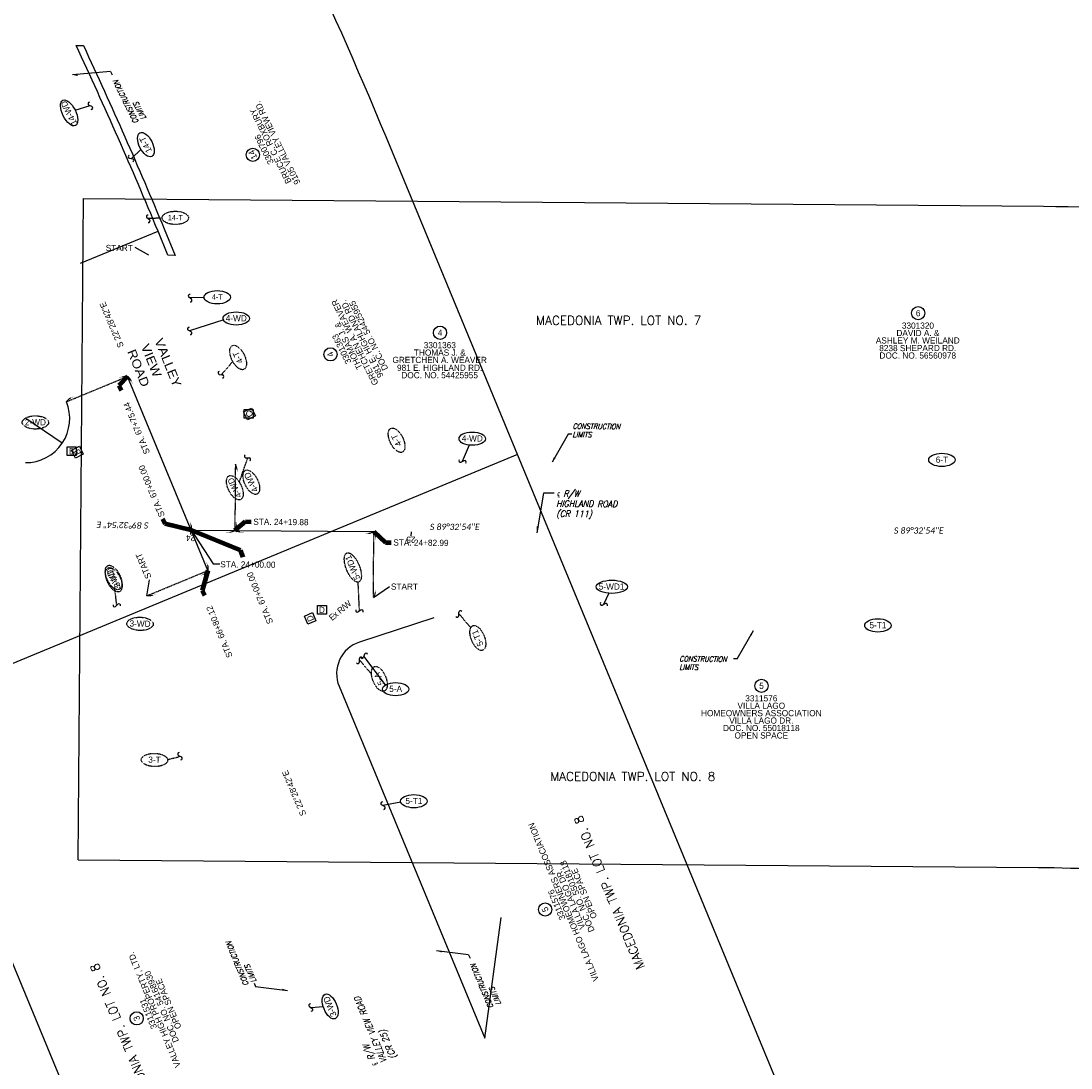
# Model space of a CAD drawing. Header units: feet. Extents: x 2244714 to 2248414, y 594935 to 597420.
# Tile 3 of 6: x 2245680 to 2246156, y 595999 to 596474. Entities that reach past the tile are written whole.
import ezdxf
from ezdxf import colors
from ezdxf.entities.mleader import LeaderData, LeaderLine
from ezdxf.enums import TextEntityAlignment as Align
from ezdxf.math import Vec2, Vec3

# ---------------------------------------------------------------- set-up
doc = ezdxf.new("R2010")
doc.units = ezdxf.units.FT
doc.header["$MEASUREMENT"] = 0
doc.linetypes.add('HIDDEN2', pattern=[0.1875, 0.125, -0.0625])
doc.layers.add('0_View_Frame_Border', color=245, linetype='Continuous', plot=False)
doc.layers.add('SC_Scratch4', color=1, linetype='Continuous', plot=False)
for name, color, linetype in [('DV_X_Property_Line', 7, 'Continuous'), ('DV_X_Text', 7, 'Continuous'), ('DV_X_Text_02', 6, 'Continuous'), ('GE_P_CL_Text', 7, 'Continuous'), ('GE_P_CL_Text_01', 4, 'Continuous'), ('GE_P_CL_Text_02', 150, 'Continuous'), ('GE_P_CL_Text_04', 2, 'Continuous'), ('GE_X_CL_Text', 7, 'Continuous'), ('RW_P_Text_01', 4, 'Continuous'), ('RW_P_Text_02', 150, 'Continuous'), ('RW_P_Text_03', 171, 'Continuous'), ('RW_P_Text_04', 7, 'Continuous'), ('RW_X_Esmt_Text_01', 2, 'Continuous'), ('RW_X_Esmt_Text_02', 3, 'Continuous'), ('RW_X_Esmt_U', 6, 'esmtutilityex'), ('RW_X_Text-PRO LABEL', 7, 'Continuous'), ('RW_X_Text_02', 10, 'Continuous'), ('SH_Text', 7, 'Continuous'), ('ST_Text', 7, 'Continuous')]:
    doc.layers.add(name, color=color, linetype=linetype)
doc.styles.add('Font 70-Main Title', font='txt', dxfattribs={"width": 1.15, "height": 0.25})
doc.styles.add('P_Slanted_Normal', font='calibrii.ttf', dxfattribs={"height": 0.14})
doc.styles.add('ROMANS', font='ROMANS.shx', dxfattribs={"height": 2.4})
doc.styles.add('Slanted Normal CL CONST', font='romans.shx', dxfattribs={"width": 0.9, "oblique": 15, "height": 14})
doc.styles.add('Slanted-Normal', font='font31.shx', dxfattribs={"height": 0.14})
doc.styles.add('Slanted-Normal LS 0.50_0', font='font31.shx')
doc.styles.get("Standard").update_dxf_attribs({"font": 'arial.ttf'})
doc.styles.add('Straight-Normal', font='font30.shx', dxfattribs={"height": 0.14})
doc.styles.add('Straight_Normal', font='font30.shx', dxfattribs={"height": 0.14})
doc.styles.add('X_Straight_Normal', font='calibril.ttf', dxfattribs={"height": 0.14})
doc.linetypes.add('esmtutilityex', pattern='A,0.85,-0.25,0.85,-0.25,0.85,-0.25,["U",Straight-Normal,S=1,R=0,X=-0.05,Y=-0.07],-0.25,0.85,-0.25', length=4.65)
doc.dimstyles.get("Standard").update_dxf_attribs({"dimtxt": 0.18, "dimasz": 0.18, "dimexe": 0.18, "dimexo": 0.0625, "dimgap": 0.09, "dimtad": 0, "dimtih": 1, "dimtoh": 1, "dimdec": 4, "dimzin": 0, "dimdsep": 46, "dimtxsty": 'Standard', "dimcen": 0.09, "dimadec": 0, "dimazin": 0, "dimtfac": 1, "dimtdec": 4, "dimtofl": 0, "dimtmove": 0, "dimatfit": 3, "dimfxl": 1, "dimtolj": 1, "dimtzin": 0, "dimarcsym": 0})

# ---------------------------------------------------------------- blocks, each defined once
blk = doc.blocks.new('SQUIG')
blk.add_line((0.0350506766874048, 0.02931926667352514), (-0.0213042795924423, -0.02020575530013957))
for centre, radius, start, end in [((-0.04350199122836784, 0.008218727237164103), 0.03606507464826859, 158.1068888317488, 307.9875711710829), ((0.05741093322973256, 0.001022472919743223), 0.036065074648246, 341.0874523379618, 128.3159527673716)]:
    blk.add_arc(centre, radius, start, end)
blk = doc.blocks.new('AH2')
blk.add_solid([(8.000000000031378, -1.5), (0, 0), (8.000000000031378, 1.5)])
blk = doc.blocks.new('PCOR')
at = {"linetype": 'Continuous'}
blk.add_arc((0.1493404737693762, -0.2468123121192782), 0.2884768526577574, 97.05502800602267, 121.1771711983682, dxfattribs=at)
blk.add_solid([(0.2084101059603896, 0.04832018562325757), (0.1145164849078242, 0.03301674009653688), (0.1133159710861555, 0.04561592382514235)])

msp = doc.modelspace()

# ---------------------------------------------------------------- linework, layer by layer
at = {"layer": '0_View_Frame_Border'}
for p, q in [((2245705.772955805, 596093.8038713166), (2245708.1382125, 596393.7945471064)), ((2245905.116018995, 596277.6543230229), (2245627.908627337, 596162.9544450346))]:
    msp.add_line(p, q, dxfattribs=at)
at = {"layer": '0_View_Frame_Border', "flags": 128}
for points in [[(2246144.074098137, 595700.1389237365), (2245845.460612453, 596421.8298874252, 0.04964622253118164), (2245652.864637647, 596781.5830013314)], [(2245866.866706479, 595585.4390457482), (2245568.253220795, 596307.1300094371, 0.04964622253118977), (2245403.706299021, 596614.4898467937)], [(2245708.1382125, 596393.7945471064), (2246143.804641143, 596390.359563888, -0.05167858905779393), (2246321.276510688, 596370.5520029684), (2246630.439147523, 596303.2280397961)], [(2245705.772955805, 596093.8038713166), (2246141.439384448, 596090.3688880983, -0.05167858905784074), (2246257.443782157, 596077.4216859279), (2246566.606418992, 596010.0977227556)]]:
    msp.add_lwpolyline(points, format="xyb", dxfattribs=at)
at = {"layer": 'DV_X_Property_Line', "color": 2, "linetype": 'Continuous', "flags": 128}
msp.add_lwpolyline([(2245704.752013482, 596463.261281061), (2245708.079646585, 596463.2336296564, -0.01163813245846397), (2245744.741926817, 596380.1555984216), (2245749.746245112, 596368.0611302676), (2245746.488394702, 596368.088159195), (2245741.969852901, 596379.0085996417, 0.01182284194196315), (2245704.752013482, 596463.2612810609)], format="xyb", dxfattribs=at)
at = {"layer": 'DV_X_Text'}
for centre in [(2246086.965059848, 596341.8198736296), (2245869.959262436, 596332.9540084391), (2246015.882766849, 596172.721183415)]:
    msp.add_circle(centre, 3, dxfattribs=at)
at = {"layer": 'DV_X_Text_02'}
for centre in [(2245785.015798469, 596413.7006792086), (2245820.239959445, 596323.1280087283), (2245917.661811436, 596071.2772439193), (2245732.298565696, 596021.8422198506)]:
    msp.add_circle(centre, 3, dxfattribs=at)
at = {"layer": 'GE_P_CL_Text'}
msp.add_line((2245706.856916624, 596364.4799484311), (2245741.969852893, 596379.0085996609), dxfattribs=at)
at = {"layer": 'GE_P_CL_Text_01', "linetype": 'HIDDEN2'}
for p, q in [((2245777.072839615, 596273.247306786), (2245776.836313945, 596243.248239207)), ((2245839.700644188, 596212.7516570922), (2245839.937169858, 596242.750724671))]:
    msp.add_line(p, q, dxfattribs=at)
at = {"layer": 'GE_P_CL_Text_02', "linetype": 'HIDDEN2'}
msp.add_line((2245736.835160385, 596213.5626932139), (2245764.555899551, 596225.0326810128), dxfattribs=at)
at = {"layer": 'GE_P_CL_Text_04', "linetype": 'HIDDEN2'}
msp.add_line((2245700.389514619, 596301.6447607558), (2245728.110253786, 596313.1147485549), dxfattribs=at)
at = {"layer": 'GE_X_CL_Text'}
for p, q in [((2245916.904496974, 596260.2210493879), (2245913.850341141, 596242.2046861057)), ((2245921.794962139, 596260.1188654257), (2245916.904496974, 596260.2210493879))]:
    msp.add_line(p, q, dxfattribs=at)
at = {"layer": 'RW_P_Text_01', "linetype": 'HIDDEN2'}
for p, q in [((2245743.839738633, 596384.933350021), (2245737.40861654, 596384.7788372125)), ((2245746.333746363, 596139.2968262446), (2245752.069007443, 596140.6900773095))]:
    msp.add_line(p, q, dxfattribs=at)
at = {"layer": 'RW_P_Text_01'}
for p, q in [((2245762.85667664, 596348.9034572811), (2245756.425554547, 596348.7489444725)), ((2245771.774728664, 596338.7814980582), (2245756.232941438, 596333.8378645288)), ((2245928.060763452, 596286.875518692), (2245920.802048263, 596274.1887704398)), ((2245929.733808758, 596286.8623276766), (2245928.060763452, 596286.8755186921)), ((2245883.200117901, 596281.9647504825), (2245880.032870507, 596274.4994971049)), ((2245946.602938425, 596214.756655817), (2245944.197603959, 596209.6547660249)), ((2246004.849390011, 596184.9353061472), (2246012.218830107, 596197.8358256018)), ((2245845.262226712, 596173.2597403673), (2245835.430976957, 596186.2375410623)), ((2246004.849390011, 596184.9353061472), (2246003.176344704, 596184.9484971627)), ((2245852.171451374, 596119.9060011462), (2245843.954093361, 596118.4458547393))]:
    msp.add_line(p, q, dxfattribs=at)
at = {"layer": 'RW_P_Text_01', "linetype": 'HIDDEN2'}
for centre, major_axis in [((2245749.83282374, 596385.077338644), (6, 0)), ((2245686.335466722, 596292.2535839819), (6, 0)), ((2245733.818461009, 596200.8617945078), (5.99860346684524, -0.1294466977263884)), ((2245740.364162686, 596139.0968882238), (5.998603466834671, -0.129446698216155))]:
    msp.add_ellipse(centre, major_axis=major_axis, ratio=0.5, dxfattribs=at)
at = {"layer": 'RW_P_Text_01'}
for centre, major_axis, ratio in [((2245768.849761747, 596349.047445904), (6, 0), 0.5), ((2245777.466436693, 596339.4210014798), (6, 0), 0.5), ((2245884.576764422, 596284.8847181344), (6, 0), 0.5), ((2246097.760694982, 596275.2663624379), (6, 0), 0.5), ((2245947.979584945, 596217.6766234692), (7.090099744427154, 0), 0.4231252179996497), ((2246068.712236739, 596200.1451481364), (6, 0), 0.5), ((2245849.824827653, 596171.2235579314), (6, 0), 0.5), ((2245858.099519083, 596120.3691461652), (6, 0), 0.5)]:
    msp.add_ellipse(centre, major_axis=major_axis, ratio=ratio, dxfattribs=at)
at = {"layer": 'RW_P_Text_02'}
for p, q in [((2245756.93826174, 596241.4050619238), (2245756.954030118, 596243.4049997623)), ((2245856.935213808, 596240.6166452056), (2245856.950982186, 596242.6165830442)), ((2245882.934026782, 596050.7324348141), (2245868.421725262, 596052.4747413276)), ((2245882.934026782, 596050.7324348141), (2245883.573706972, 596049.1864516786)), ((2245785.645135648, 596037.8101496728), (2245786.284815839, 596036.2641665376)), ((2245786.284815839, 596036.2641665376), (2245800.797117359, 596034.5218600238)), ((2245816.984888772, 596027.0200768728), (2245811.464128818, 596026.6796301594))]:
    msp.add_line(p, q, dxfattribs=at)
at = {"layer": 'RW_P_Text_02', "linetype": 'HIDDEN2'}
for p, q in [((2245832.654331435, 596219.7950023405), (2245833.276171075, 596206.610882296)), ((2245883.892093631, 596199.1426778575), (2245878.495184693, 596205.5090248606)), ((2245838.794310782, 596178.134707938), (2245833.397401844, 596184.501054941))]:
    msp.add_line(p, q, dxfattribs=at)
for centre, major_axis, ratio in [((2245850.259421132, 596284.1641118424), (-2.668366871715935, 5.373994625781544), 0.5), ((2245784.312695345, 596265.1418173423), (-2.668366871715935, 5.373994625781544), 0.5), ((2245830.392271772, 596226.4425642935), (-2.709999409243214, 6.549543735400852), 0.4232468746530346), ((2245887.119908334, 596194.45708579), (-2.293997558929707, 5.544147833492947), 0.5), ((2245842.41293901, 596175.9143980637), (-2.293997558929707, 5.544147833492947), 0.5)]:
    msp.add_ellipse(centre, major_axis=major_axis, ratio=ratio, dxfattribs=at)
at = {"layer": 'RW_P_Text_02'}
msp.add_ellipse((2245820.094141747, 596027.2470059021), major_axis=(-2.293997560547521, 5.544147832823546), ratio=0.5, dxfattribs=at)
at = {"layer": 'RW_P_Text_03', "linetype": 'HIDDEN2'}
msp.add_ellipse((2245721.915531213, 596220.8463592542), major_axis=(-2.668366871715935, 5.373994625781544), ratio=0.5, dxfattribs=at)
at = {"layer": 'RW_P_Text_04'}
for p, q in [((2245720.375520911, 596451.5066898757), (2245703.163053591, 596449.9802795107)), ((2245720.375520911, 596451.5066898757), (2245721.119593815, 596450.008153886)), ((2245704.376177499, 596433.9216629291), (2245711.145833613, 596435.9966797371)), ((2245734.213386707, 596416.1690067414), (2245729.892503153, 596411.9399614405))]:
    msp.add_line(p, q, dxfattribs=at)
at = {"layer": 'RW_P_Text_04', "linetype": 'HIDDEN2'}
for p, q in [((2245775.900661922, 596319.9076332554), (2245770.658285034, 596313.8773029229)), ((2245778.854996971, 596265.136133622), (2245782.736776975, 596276.2177608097)), ((2245722.229364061, 596216.8530155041), (2245723.115618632, 596209.1537549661))]:
    msp.add_line(p, q, dxfattribs=at)
at = {"layer": 'RW_P_Text_04', "flags": 128}
for points in [[(2245782.59895958, 596293.4337427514), (2245780.820048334, 596297.0164058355), (2245784.402711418, 596298.7953170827), (2245786.181622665, 596295.2126539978)], [(2245704.461998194, 596276.0797224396), (2245702.683086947, 596279.6623855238), (2245706.26575003, 596281.4412967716), (2245708.044661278, 596277.8586336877)]]:
    msp.add_lwpolyline(points, close=True, dxfattribs=at)
at = {"layer": 'RW_P_Text_04'}
for centre, major_axis, ratio in [((2245701.625616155, 596432.717202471), (-2.855636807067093, 5.751149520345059), 0.4672104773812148), ((2245736.455991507, 596418.3172292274), (-2.668366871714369, 5.373994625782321), 0.5)]:
    msp.add_ellipse(centre, major_axis=major_axis, ratio=ratio, dxfattribs=at)
at = {"layer": 'RW_P_Text_04', "linetype": 'HIDDEN2'}
for centre, major_axis in [((2245778.337027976, 596321.7192925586), (-2.668366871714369, 5.373994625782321)), ((2245776.83129448, 596262.6362411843), (-2.668366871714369, 5.373994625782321)), ((2245721.796156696, 596221.9000145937), (-2.668366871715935, 5.373994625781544))]:
    msp.add_ellipse(centre, major_axis=major_axis, ratio=0.5, dxfattribs=at)
at = {"layer": 'RW_X_Esmt_Text_01', "flags": 128}
for points in [[(2245781.114407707, 596298.15905515), (2245785.114407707, 596298.1590551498), (2245785.114407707, 596294.1590551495), (2245781.114407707, 596294.1590551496)], [(2245700.80829989, 596281.1775527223), (2245704.80829989, 596281.1775527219), (2245704.80829989, 596277.1775527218), (2245700.80829989, 596277.1775527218)], [(2245814.365454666, 596209.2222730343), (2245818.365454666, 596209.222273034), (2245818.365454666, 596205.2222730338), (2245814.365454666, 596205.2222730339)]]:
    msp.add_lwpolyline(points, close=True, dxfattribs=at)
at = {"layer": 'RW_X_Esmt_Text_02', "flags": 128}
msp.add_lwpolyline([(2245809.975404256, 596200.7084877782), (2245808.44607255, 596204.4045863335), (2245812.142171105, 596205.9339180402), (2245813.671502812, 596202.2378194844)], close=True, dxfattribs=at)
at = {"layer": 'RW_X_Text-PRO LABEL', "flags": 128}
msp.add_lwpolyline([(2245681.751280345, 596273.9988633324, 0.5369234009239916), (2245700.389514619, 596301.6447607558, 5.032427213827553)], format="xyb", dxfattribs=at)
msp.add_lwpolyline([(2245698.492262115, 596282.818159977), (2245681.908964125, 596293.9982417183)], dxfattribs=at)
at = {"layer": 'SC_Scratch4'}
msp.add_line((2245756.954, 596243.405, 1045.447), (2245728.110253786, 596313.1147485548), dxfattribs=at)
at = {"layer": 'SC_Scratch4', "flags": 128}
for points in [[(2245737.800793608, 596368.1602363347), (2245731.579432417, 596371.5677227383)], [(2245756.953953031, 596243.4050016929), (2245776.836314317, 596243.2482863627)], [(2245764.555899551, 596225.0326810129), (2245756.954030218, 596243.4050125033)], [(2245776.836313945, 596243.2482392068), (2245839.937199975, 596242.750724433)], [(2245736.835160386, 596213.5626932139), (2245738.053674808, 596220.8579020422)], [(2245839.700644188, 596212.7516570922), (2245847.004781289, 596217.760232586)]]:
    msp.add_lwpolyline(points, dxfattribs=at)

# ---------------------------------------------------------------- block references
at = {"layer": 'GE_P_CL_Text_01', "linetype": 'HIDDEN2'}
for p, xscale, yscale, zscale, rotation in [((2245777.072839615, 596273.2473067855), 20, 20, 20, 270.0128167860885), ((2245776.836313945, 596243.2482392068), -20, 20, 20, 270.0128167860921), ((2245756.954000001, 596243.4050000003), -20, 20, 20, 174.8688737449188), ((2245776.836313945, 596243.2482392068), 20, 20, 20, 180.0128167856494), ((2245776.836283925, 596243.2482367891), -20, 20, 20, 179.9258872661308), ((2245839.937199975, 596242.7507244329), 19.99999999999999, 19.99999999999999, 19.99999999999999, 180.0128167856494), ((2245839.937169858, 596242.750724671), 20, 20, 20, 270.0128167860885), ((2245839.700644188, 596212.7516570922), -20, 20, 20, 270.0128167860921)]:
    msp.add_blockref('PCOR', p, dxfattribs=dict(at, xscale=xscale, yscale=yscale, zscale=zscale, rotation=rotation))
at = {"layer": 'GE_P_CL_Text_02', "linetype": 'HIDDEN2', "yscale": 20, "zscale": 20}
for p, xscale, rotation in [((2245756.954030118, 596243.4049997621), 20, 292.6880470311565), ((2245764.555899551, 596225.032681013), -20, 292.268162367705), ((2245764.555899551, 596225.0326810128), 20, 202.6882068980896), ((2245736.835160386, 596213.562693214), -20, 202.2681623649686)]:
    msp.add_blockref('PCOR', p, dxfattribs=dict(at, xscale=xscale, rotation=rotation))
at = {"layer": 'GE_P_CL_Text_04', "linetype": 'HIDDEN2', "yscale": 20, "zscale": 20}
for p, xscale, rotation in [((2245728.110253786, 596313.1147485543), -20, 22.26832223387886), ((2245728.110253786, 596313.1147485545), 20, 292.6882490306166), ((2245700.389514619, 596301.6447607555), 20, 22.68820689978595), ((2245756.954030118, 596243.4049997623), -20, 292.2683643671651)]:
    msp.add_blockref('PCOR', p, dxfattribs=dict(at, xscale=xscale, rotation=rotation))
at = {"layer": 'GE_X_CL_Text', "xscale": 0.3600000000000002, "yscale": 0.3600000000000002, "zscale": 0.3600000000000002, "rotation": 80.21305788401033}
msp.add_blockref('AH2', (2245913.850341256, 596242.2046861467), dxfattribs=at)
at = {"layer": 'RW_P_Text_01', "linetype": 'HIDDEN2', "xscale": 20, "yscale": 20, "zscale": 20}
for p, rotation in [((2245737.40861654, 596384.7788372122), 281.118531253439), ((2245752.069007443, 596140.69007731), 113.3964303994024)]:
    msp.add_blockref('SQUIG', p, dxfattribs=dict(at, rotation=rotation))
at = {"layer": 'RW_P_Text_01'}
for name, p, xscale, yscale, zscale, rotation in [('SQUIG', (2245756.425554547, 596348.7489444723), 20, 20, 20, 281.118531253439), ('SQUIG', (2245756.232941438, 596333.8378645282), 20, 20, 20, 290.0014735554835), ('AH2', (2245920.802048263, 596274.1887704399), 0.3000000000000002, 0.3000000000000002, 0.3000000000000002, 60.22399491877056), ('SQUIG', (2245880.032870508, 596274.499497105), 20, 20, 20, 344.5002398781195), ('SQUIG', (2245944.19760396, 596209.654766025), 20, 20, 20, 344.5002398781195), ('AH2', (2246012.218830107, 596197.8358256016), 0.3000000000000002, 0.3000000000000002, 0.3000000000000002, 240.2239949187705), ('SQUIG', (2245835.430976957, 596186.2375410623), 20, 20, 20, 31.2062473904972), ('SQUIG', (2245843.954093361, 596118.4458547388), 20, 20, 20, 291.0101578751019)]:
    msp.add_blockref(name, p, dxfattribs=dict(at, xscale=xscale, yscale=yscale, zscale=zscale, rotation=rotation))
at = {"layer": 'RW_P_Text_02'}
for name, p, xscale, yscale, zscale, rotation in [('SQUIG', (2245833.276171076, 596206.6108822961), 20, 20, 20, 353.2305024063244), ('SQUIG', (2245878.495184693, 596205.5090248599), 20, 20, 20, 231.2231721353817), ('SQUIG', (2245833.397401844, 596184.5010549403), 20, 20, 20, 231.2231721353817), ('AH2', (2245868.421725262, 596052.4747413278), 0.3000000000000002, 0.3000000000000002, 0.3000000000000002, 353.1539949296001), ('AH2', (2245800.797117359, 596034.5218600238), 0.3000000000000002, 0.3000000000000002, 0.3000000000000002, 173.1539949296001), ('SQUIG', (2245811.464128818, 596026.6796301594), 20, 20, 20, 107.9085904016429)]:
    msp.add_blockref(name, p, dxfattribs=dict(at, xscale=xscale, yscale=yscale, zscale=zscale, rotation=rotation))
at = {"layer": 'RW_P_Text_04'}
for name, p, xscale, yscale, zscale, rotation in [('AH2', (2245703.163053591, 596449.9802795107), 0.3000000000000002, 0.3000000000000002, 0.3000000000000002, 357.0816559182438), ('SQUIG', (2245711.145833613, 596435.9966797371), 20, 20, 20, 293.9945139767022), ('SQUIG', (2245729.892503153, 596411.9399614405), 20, 20, 20, 129.051916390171), ('SQUIG', (2245770.658285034, 596313.8773029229), 20, 20, 20, 129.051916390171), ('SQUIG', (2245782.736776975, 596276.2177608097), 20, 20, 20, 137.4105609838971), ('SQUIG', (2245723.115618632, 596209.1537549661), 20, 20, 20, 2.967641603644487)]:
    msp.add_blockref(name, p, dxfattribs=dict(at, xscale=xscale, yscale=yscale, zscale=zscale, rotation=rotation))

# ---------------------------------------------------------------- texts
at = {"layer": 'DV_X_Text', "style": 'Slanted-Normal'}
for s, p in [('6', (2246086.965059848, 596341.8198736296)), ('3301320', (2246086.87273436, 596336.1927685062)), ('4', (2245869.959262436, 596332.9540084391)), ('DAVID A. &', (2246086.87273436, 596332.8185411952)), ('3301363', (2245869.866936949, 596327.3269033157)), ('ASHLEY M. WEILAND', (2246086.800335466, 596329.4635521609)), ('THOMAS J. &', (2245869.866936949, 596323.9526760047)), ('DOC. NO. 56560978', (2246086.798378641, 596322.6244176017)), ('8238 SHEPARD RD.', (2246086.798378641, 596325.9986449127)), ('GRETCHEN A. WEAVER', (2245869.794998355, 596320.6190173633)), ('981 E. HIGHLAND RD.', (2245869.791109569, 596317.0645824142)), ('DOC. NO. 54425955', (2245869.791109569, 596313.6903551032)), ('5', (2246015.882766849, 596172.721183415)), ('3311576', (2246015.790441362, 596167.0940782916)), ('HOMEOWNERS ASSOCIATION', (2246015.790441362, 596160.3456236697)), ('VILLA LAGO', (2246015.790441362, 596163.7198509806)), ('VILLA LAGO DR.', (2246015.790441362, 596156.9713963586)), ('DOC. NO. 55018118', (2246015.790441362, 596153.5971690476)), ('OPEN SPACE', (2246015.790441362, 596150.2229417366))]:
    msp.add_text(s, height=2.800000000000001, dxfattribs=at).set_placement(p, align=Align.MIDDLE)
at = {"layer": 'DV_X_Text_02', "style": 'Slanted-Normal'}
for s, height, rotation, p in [('9105 VALLEY VIEW RD.', 2.800000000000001, 116.4059255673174, (2245796.141223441, 596419.1217420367)), ('BRUCE C. ROXBURY', 2.800000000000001, 116.4059255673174, (2245793.119043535, 596417.6211293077)), ('3300796', 2.800000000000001, 116.4059255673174, (2245790.096863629, 596416.1205165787)), ('14', 2.800000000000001, 116.4059255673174, (2245785.015798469, 596413.7006792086)), ('GRETCHEN A. WEAVER', 2.800000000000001, 116.4059255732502, (2245831.334494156, 596328.5337335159)), ('981 E. HIGHLAND RD.', 2.800000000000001, 116.4059255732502, (2245834.518362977, 596330.1146301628)), ('DOC. NO. 54425955', 2.800000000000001, 116.4059255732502, (2245837.540542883, 596331.6152428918)), ('THOMAS J. &', 2.800000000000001, 116.4059255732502, (2245828.343204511, 596327.0484588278)), ('3301363', 2.800000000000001, 116.4059255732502, (2245825.321024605, 596325.5478460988)), ('4', 2.800000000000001, 116.4059255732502, (2245820.239959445, 596323.1280087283)), ('VILLA LAGO HOMEOWNERS ASSOCIATION', 2.8, 112.4782645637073, (2245926.014563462, 596074.6334386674)), ('DOC. NO. 55018118', 2.8, 112.4782645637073, (2245932.250301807, 596077.2135950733)), ('VILLA LAGO DR.', 2.8, 112.4782645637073, (2245929.132432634, 596075.9235168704)), ('OPEN SPACE', 2.8, 112.4782645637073, (2245935.368170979, 596078.503673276)), ('3311576', 2.8, 112.4782645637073, (2245922.896694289, 596073.3433604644)), ('5', 2.8, 112.4782645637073, (2245917.661811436, 596071.2772439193)), ('VALLEY HIGH PROPERTY, LTD.', 2.800000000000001, 112.4782645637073, (2245740.482947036, 596025.8425610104)), ('DOC. NO. 54168930', 2.800000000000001, 112.4782645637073, (2245743.600816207, 596027.1326392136)), ('OPEN SPACE', 2.800000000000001, 112.4782645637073, (2245746.71868538, 596028.4227174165)), ('3311531', 2.800000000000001, 112.4782645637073, (2245737.533448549, 596023.908336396)), ('3', 2.800000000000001, 112.4782645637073, (2245732.298565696, 596021.8422198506))]:
    msp.add_text(s, height=height, rotation=rotation, dxfattribs=at).set_placement(p, align=Align.MIDDLE)
at = {"layer": 'GE_P_CL_Text_01', "style": 'Slanted-Normal'}
for s, p in [('STA. 24+19.88', (2245785.206612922, 596245.8007304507)), ('STA. 24+82.99', (2245848.750107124, 596236.3837276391)), ('STA. 24+00.00', (2245770.188640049, 596226.481989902))]:
    msp.add_text(s, height=2.8, rotation=359.54826456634, dxfattribs=at).set_placement(p)
at = {"layer": 'GE_P_CL_Text_02', "style": 'Slanted-Normal'}
for s, p in [('STA. 67+00.00', (2245794.308529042, 596201.5455545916)), ('STA. 66+80.12', (2245775.932966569, 596186.1844739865))]:
    msp.add_text(s, height=2.8, rotation=112.4782645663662, dxfattribs=at).set_placement(p)
at = {"layer": 'GE_P_CL_Text_04', "style": 'Slanted-Normal'}
for s, p in [('STA. 67+75.44', (2245738.387476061, 596278.553414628)), ('STA. 67+00.00', (2245745.130567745, 596250.0308631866))]:
    msp.add_text(s, height=2.8, rotation=112.4782645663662, dxfattribs=at).set_placement(p)
at = {"layer": 'RW_P_Text_01', "style": 'Slanted-Normal LS 0.50_0'}
for s, height, p in [('14-T', 2.4, (2245749.83282374, 596385.1855042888)), ('4-T', 2.4, (2245768.849761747, 596349.1556115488)), ('4-WD', 2.8, (2245777.476120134, 596339.5292189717)), ('2-WD', 2.8, (2245686.335466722, 596292.3617496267)), ('4-WD', 2.8, (2245884.586447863, 596284.9929356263)), ('6-T', 2.8, (2246097.760694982, 596275.3745280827)), ('5-WD1', 2.8, (2245947.838172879, 596217.784789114)), ('5-T1', 2.8, (2246068.712236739, 596200.2533137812)), ('5-A', 2.8, (2245849.824827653, 596171.3317235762)), ('5-T1', 2.8, (2245858.099519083, 596120.47731181))]:
    msp.add_text(s, height=height, dxfattribs=at).set_placement(p, align=Align.MIDDLE)
at = {"layer": 'RW_P_Text_01', "style": 'ROMANS'}
for s, p in [('MACEDONIA TWP. LOT NO. 7', (2245951.027423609, 596336.5546343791)), ('MACEDONIA TWP. LOT NO. 8', (2245957.419393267, 596129.6321629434))]:
    msp.add_text(s, height=4, dxfattribs=at).set_placement(p, align=Align.CENTER)
at = {"layer": 'RW_P_Text_01', "style": 'Slanted Normal CL CONST', "oblique": 15, "width": 0.9}
for s, p in [('CONSTRUCTION', (2245930.102961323, 596289.3515864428)), ('LIMITS', (2245930.073029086, 596285.5552155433)), ('CONSTRUCTION', (2245978.545426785, 596183.790448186)), ('LIMITS', (2245978.515494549, 596179.9940772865))]:
    msp.add_text(s, height=2.399999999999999, rotation=359.5482644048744, dxfattribs=at).set_placement(p)
at = {"layer": 'RW_P_Text_01', "style": 'Slanted-Normal LS 0.50_0'}
for s, p in [('3-WD', (2245733.820794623, 596200.9699349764)), ('3-T', (2245740.3664963, 596139.2050286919))]:
    msp.add_text(s, height=2.8, rotation=358.7637791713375, dxfattribs=at).set_placement(p, align=Align.MIDDLE)
at = {"layer": 'RW_P_Text_02', "style": 'Slanted-Normal LS 0.50_0'}
for s, rotation, p in [('4-T', 116.4059255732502, (2245850.162540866, 596284.1160075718)), ('4-WD', 116.4059255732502, (2245784.215815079, 596265.0937130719)), ('5-WD1', 112.4782645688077, (2245830.292324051, 596226.4012090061)), ('5-T1', 112.4782645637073, (2245887.019960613, 596194.4157305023)), ('5-A', 112.4782645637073, (2245842.312991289, 596175.873042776)), ('3-WD', 112.4782645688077, (2245819.994194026, 596027.2056506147))]:
    msp.add_text(s, height=2.8, rotation=rotation, dxfattribs=at).set_placement(p, align=Align.MIDDLE)
at = {"layer": 'RW_P_Text_02', "style": 'Slanted-Normal'}
for s, p in [('24', (2245758.868880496, 596241.1771912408)), ('25', (2245858.865832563, 596240.3887745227))]:
    msp.add_text(s, height=2.8, rotation=179.1263991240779, dxfattribs=at).set_placement(p)
at = {"layer": 'RW_P_Text_02', "style": 'ROMANS'}
for p in [(2245948.635994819, 596079.7161595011), (2245729.037680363, 596012.6551821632)]:
    msp.add_text('MACEDONIA TWP. LOT NO. 8', height=4, rotation=112.4782645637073, dxfattribs=at).set_placement(p, align=Align.CENTER)
at = {"layer": 'RW_P_Text_02', "style": 'Slanted Normal CL CONST', "oblique": 15, "width": 0.9}
for s, p in [('CONSTRUCTION', (2245783.208750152, 596037.1803016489)), ('CONSTRUCTION', (2245894.236607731, 596026.9530141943)), ('LIMITS', (2245786.716799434, 596038.6318243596)), ('LIMITS', (2245897.744657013, 596028.404536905))]:
    msp.add_text(s, height=2.399999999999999, rotation=112.4782644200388, dxfattribs=at).set_placement(p)
at = {"layer": 'RW_P_Text_03', "style": 'Slanted-Normal LS 0.50_0'}
msp.add_text('3-WD', height=2.8, rotation=116.4059255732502, dxfattribs=at).set_placement((2245721.818650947, 596220.7982549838), align=Align.MIDDLE)
at = {"layer": 'RW_P_Text_04', "style": 'Slanted Normal CL CONST', "oblique": 15, "width": 0.9}
for s, p in [('CONSTRUCTION', (2245733.280373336, 596428.557311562)), ('LIMITS', (2245736.680758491, 596430.2457157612))]:
    msp.add_text(s, height=2.399999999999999, rotation=116.4059253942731, dxfattribs=at).set_placement(p)
at = {"layer": 'RW_P_Text_04'}
for s, height, rotation, style, p in [('14-WD', 2.8, 116.4059255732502, 'Slanted-Normal LS 0.50_0', (2245701.528735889, 596432.6690982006)), ('14-T', 2.8, 116.4059255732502, 'Slanted-Normal LS 0.50_0', (2245736.359111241, 596418.269124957)), ('4-T', 2.8, 116.4059255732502, 'Slanted-Normal LS 0.50_0', (2245778.24014771, 596321.6711882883)), ('C', 2.799999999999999, 116.4059255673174, 'Slanted-Normal', (2245783.500835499, 596296.1145299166)), ('B', 2.799999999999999, 116.4059255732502, 'Slanted-Normal', (2245705.363874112, 596278.7605096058)), ('4-WD', 2.8, 116.4059255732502, 'Slanted-Normal LS 0.50_0', (2245776.734414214, 596262.588136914)), ('3-WD', 2.8, 116.4059255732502, 'Slanted-Normal LS 0.50_0', (2245721.69927643, 596221.8519103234))]:
    msp.add_text(s, height=height, rotation=rotation, dxfattribs=dict(at, style=style)).set_placement(p, align=Align.MIDDLE)
at = {"layer": 'RW_P_Text_04', "style": 'P_Slanted_Normal'}
msp.add_text('S 89%%D32\'54" E', height=2.799999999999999, rotation=179.1341798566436, dxfattribs=at).set_placement((2245737.670138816, 596246.8971344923))
at = {"layer": 'RW_X_Esmt_Text_01', "style": 'Slanted-Normal'}
for s, p in [('C', (2245783.114407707, 596296.1590551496)), ('B', (2245702.80829989, 596279.1775527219)), ('D', (2245816.365454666, 596207.2222730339))]:
    msp.add_text(s, height=2.799999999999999, dxfattribs=at).set_placement(p, align=Align.MIDDLE)
at = {"layer": 'RW_X_Esmt_Text_02', "style": 'Slanted-Normal'}
msp.add_text('D', height=2.799999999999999, rotation=112.4782645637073, dxfattribs=at).set_placement((2245811.058787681, 596203.3212029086), align=Align.MIDDLE)
at = {"layer": 'RW_X_Text_02', "insert": (2245750.043578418, 596315.9409752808), "char_height": 4, "width": 32.2968471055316, "attachment_point": 2, "rotation": 292, "style": 'Font 70-Main Title'}
msp.add_mtext('\\pxql;VALLEY\\PVIEW \\PROAD', dxfattribs=at)
at = {"layer": 'SC_Scratch4', "style": 'Slanted-Normal'}
for p in [(2245724.389289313, 596371.4185844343), (2245853.821268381, 596217.7636362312)]:
    msp.add_text('START', height=2.800000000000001, dxfattribs=at).set_placement(p, align=Align.MIDDLE)
msp.add_text('START', height=2.800000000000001, rotation=112.9103957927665, dxfattribs=at).set_placement((2245735.396942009, 596227.1353440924), align=Align.MIDDLE)
at = {"layer": 'SH_Text', "style": 'Slanted Normal CL CONST', "oblique": 15, "width": 0.9}
for s, p in [('VALLEY VIEW ROAD', (2245845.965133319, 596002.310778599)), ('(CR 25)', (2245850.262521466, 596004.088905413)), ('℄ R/W', (2245841.75547418, 596000.5689513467))]:
    msp.add_text(s, height=2.879999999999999, rotation=112.478264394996, dxfattribs=at).set_placement(p)
at = {"layer": 'SH_Text', "char_height": 2.8, "width": 27.90706123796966, "attachment_point": 1, "rotation": 112.93000993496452, "style": 'Slanted-Normal'}
for insert in [(2245723.945584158, 596325.8457852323), (2245806.745152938, 596113.3250727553)]:
    msp.add_mtext('S 22%%D28\'42"E', dxfattribs=dict(at, insert=insert))
at = {"layer": 'SH_Text', "char_height": 2.8, "width": 27.90706123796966, "attachment_point": 1, "style": 'P_Slanted_Normal'}
for insert in [(2245865.390992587, 596246.2594731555), (2246075.962863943, 596244.5992330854)]:
    msp.add_mtext('S 89%%D32\'54"E', dxfattribs=dict(at, insert=insert))
at = {"layer": 'ST_Text', "style": 'Slanted Normal CL CONST', "oblique": 15, "width": 0.9}
for s, p in [('℄ R/W', (2245922.748287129, 596258.567153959)), ('HIGHLAND ROAD', (2245922.712368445, 596254.0115088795)), ('(CR 111)', (2245922.712368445, 596249.4317102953))]:
    msp.add_text(s, height=2.879999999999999, rotation=359.5482644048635, dxfattribs=at).set_placement(p)

# ---------------------------------------------------------------- leaders
at = {"layer": 'GE_P_CL_Text_01'}
for points, override in [([(2245776.836253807, 596243.2482370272), (2245781.717759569, 596247.2282815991), (2245784.217681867, 596247.2085711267)], {"dimasz": 2.5, "dimclrd": 256, "dimldrblk": 'None', "dimlwd": 65535}), ([(2245839.937169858, 596242.7507246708), (2245845.26125377, 596237.8112787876), (2245847.761176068, 596237.7915683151)], {"dimscale": 1, "dimasz": 2.5, "dimclrd": 256, "dimldrblk": 'None', "dimlwd": 65535})]:
    msp.add_leader(points, dimstyle='Standard', override=override, dxfattribs=at)
ml = msp.add_multileader_mtext('Standard', dxfattribs=at)
ml.set_content('', color=256, style='X_Straight_Normal')
ml.set_leader_properties()
ml.build(insert=Vec2(0, 0))
ml.multileader.update_dxf_attribs({"dogleg_length": 0.15, "arrow_head_size": 2.4, "scale": 20})
ctx = ml.context
ctx.base_point, ctx.scale, ctx.char_height, ctx.arrow_head_size, ctx.landing_gap_size, ctx.plane_origin = Vec3(2245770.037779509, 596228.1414554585), 20, 2.8, 2.4, 1.8, Vec3(2245757.213537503, 596243.0408617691)
notes = []
notes.append((ctx, [(0, (1, 1, 0), (2245767.037779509, 596228.1414554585), (1, 0), 3, [(0, [(2245757.213537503, 596243.0408617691)], 0, [])])]))
ctx.mtext.insert, ctx.mtext.flow_direction = Vec3(2245771.837779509, 596229.5414554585), 5
at = {"layer": 'GE_P_CL_Text_02'}
for points, override in [([(2245756.95396998, 596243.4049975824), (2245779.273333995, 596234.2314204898), (2245780.456415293, 596231.0789497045)], {"dimscale": 1, "dimasz": 2.5, "dimclrd": 256, "dimldrblk": 'None', "dimlwd": 65535}), ([(2245764.555899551, 596225.0326810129), (2245762.060578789, 596216.0496185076), (2245763.016411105, 596213.7395569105)], {"dimasz": 2.5, "dimclrd": 256, "dimldrblk": 'None', "dimlwd": 65535})]:
    msp.add_leader(points, dimstyle='Standard', override=override, dxfattribs=at)
at = {"layer": 'GE_P_CL_Text_04'}
for points, override in [([(2245728.110253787, 596313.1147485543), (2245724.243207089, 596309.0756433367), (2245725.199039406, 596306.7655817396)], {"dimscale": 1, "dimasz": 2.5, "dimclrd": 256, "dimldrblk": 'None', "dimlwd": 65535}), ([(2245756.95396998, 596243.4049975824), (2245745.175098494, 596246.2615108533), (2245744.219266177, 596248.5715724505)], {"dimasz": 2.5, "dimclrd": 256, "dimldrblk": 'None', "dimlwd": 65535})]:
    msp.add_leader(points, dimstyle='Standard', override=override, dxfattribs=at)
for ctx, leaders in notes:
    for number, flags, end, landing, length, lines in leaders:
        leader = LeaderData()
        leader.index, (leader.has_last_leader_line, leader.has_dogleg_vector, leader.attachment_direction) = number, flags
        leader.last_leader_point, leader.dogleg_vector, leader.dogleg_length = Vec3(end), Vec3(landing), length
        for number, points, colour, breaks in lines:
            line = LeaderLine()
            line.index, line.vertices, line.color, line.breaks = number, Vec3.list(points), colors.encode_raw_color(colour), breaks
            leader.lines.append(line)
        ctx.leaders.append(leader)

# ---------------------------------------------------------------- next in the draw order: texts
at = {"layer": 'RW_X_Esmt_U', "color": 6, "linetype": 'Continuous', "insert": (2245824.478733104, 596206.8132943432), "char_height": 2.8, "width": 13.45357587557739, "attachment_point": 5, "rotation": 39.875967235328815, "style": 'Straight_Normal', "bg_fill": 3, "box_fill_scale": 1, "bg_fill_color": 256, "bg_fill_transparency": 0}
msp.add_mtext('{\\T0.9;Ex R/W}', dxfattribs=at)

# ---------------------------------------------------------------- next in the draw order: linework, layer by layer
at = {"layer": 'RW_X_Text-PRO LABEL', "color": 1, "flags": 128}
msp.add_lwpolyline([(2245867.2151896, 596203.5344407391), (2245833.378411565, 596192.5263501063, 0.4371860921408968), (2245824.158586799, 596172.527208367), (2245890.225870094, 596012.8559536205), (2245897.731952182, 596067.6167186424)], format="xyb", dxfattribs=at)

doc.saveas('drawing.dxf')
